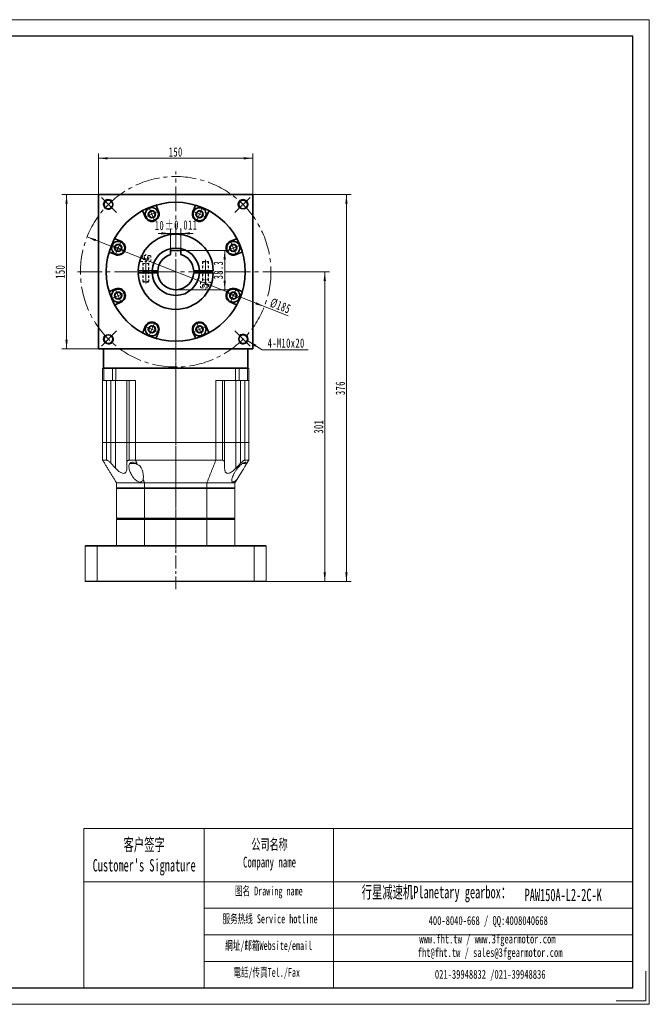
# Model space of a CAD drawing. Header units: millimetres. Extents: x 1532 to 2885, y -158 to 806.
# Tile 4 of 4: x 2273 to 2885, y -158 to 798. Entities that reach past the tile are written whole.
import ezdxf

# ---------------------------------------------------------------- set-up
doc = ezdxf.new("R2010")
doc.units = ezdxf.units.MM
doc.header["$LTSCALE"] = 2
for name, pattern in [('CENTER', [10.16, 6.35, -1.27, 1.27, -1.27]), ('点画线', [18, 12, -2, 2, -2]), ('虚线', [2, 1, -1])]:
    doc.linetypes.add(name, pattern=pattern)
doc.layers.get('0').update_dxf_attribs({"lineweight": 18})
for name, color, linetype, lineweight in [('3中心线层', 1, 'CENTER', 18), ('7标注层', 4, 'Continuous', 18), ('EB0', 7, 'Continuous', 35), ('SLD-0', 7, 'Continuous', 18), ('中心线层', 1, '点画线', 18), ('图框_外框线', 7, 'Continuous', 18), ('尺寸线层', 3, 'Continuous', 18), ('粗实线层', 7, 'Continuous', 35), ('虚线层', 6, '虚线', 18)]:
    doc.layers.add(name, color=color, linetype=linetype, lineweight=lineweight)
doc.styles.add('SLDTEXTSTYLE4', font='txt', dxfattribs={"width": 0.611111})
doc.styles.get("Standard").update_dxf_attribs({"font": 'txt', "width": 0.707})
doc.styles.add('标准', font='txt', dxfattribs={"width": 0.667})
doc.dimstyles.new('a4-1-3', dxfattribs={"dimtxt": 9, "dimasz": 9, "dimexe": 4.5, "dimexo": 0, "dimgap": 1.5, "dimtad": 1, "dimdec": 3, "dimdsep": 46, "dimtxsty": '标准', "dimblk": '_CAXARROW', "dimcen": 0, "dimdle": 18, "dimazin": 2, "dimtfac": 0.707107, "dimtdec": 3, "dimtix": 1, "dimtmove": 2, "dimatfit": 3, "dimfxl": 0, "dimfrac": 2, "dimtolj": 1, "dimarcsym": 0})

# ---------------------------------------------------------------- blocks, each defined once
blk = doc.blocks.new('*X29')
at = {"layer": '中心线层', "linetype": '点画线', "lineweight": 18}
for p, q in [((-7.37, 0), (7.37, 0)), ((0, -7.37), (0, 7.37))]:
    blk.add_line(p, q, dxfattribs=at)
at = {"layer": '粗实线层'}
for p, q in [((-3.46, 0), (-1.73, 3)), ((-3.46, 0), (-1.73, -3)), ((-1.73, 3), (1.73, 3)), ((3.46, 0), (1.73, 3)), ((3.46, 0), (1.73, 3)), ((3.46, 0), (1.73, -3)), ((-1.73, -3), (1.73, -3))]:
    blk.add_line(p, q, dxfattribs=at)
blk.add_circle((0, 0), 3.46, dxfattribs=at)
for start, end in [(0, 180), (180, 360)]:
    blk.add_arc((0, 0), 6.37, start, end, dxfattribs=at)
blk = doc.blocks.new('34hghgjk_1')
at = {"layer": '中心线层'}
blk.add_line((0, -21.5), (0, 7.2), dxfattribs=at)
at = {"layer": '虚线层'}
for p, q in [((-4.89, 4.72), (-4.89, 0)), ((-4.89, 0), (4.89, 0)), ((3.91, 5.7), (-3.91, 5.7)), ((-3, -19.55), (-3, 0)), ((-2.89, 2.7), (-2.89, 5.7)), ((-2.89, 2.7), (0, 1.03)), ((-1.44, 2.7), (-1.44, 5.7)), ((2.89, 2.7), (0, 1.03)), ((1.44, 2.7), (1.44, 5.7)), ((2.89, 2.7), (2.89, 5.7)), ((3, -19.55), (3, 0)), ((4.89, 0), (4.89, 4.72)), ((-2.55, -2), (-3, -1.22)), ((-3, -2), (3, -2)), ((-2.55, -20), (-2.55, -2)), ((2.55, -2), (3, -1.22)), ((2.55, -20), (2.55, -2)), ((3, -19.55), (-3, -19.55)), ((-2.55, -20), (-3, -19.55)), ((2.55, -20), (-2.55, -20)), ((2.55, -20), (3, -19.55))]:
    blk.add_line(p, q, dxfattribs=at)
for centre, radius, start, end in [((-3.91, 4.72), 0.978, 90, 180), ((-2.17, 4.14), 1.61, 243.43495, 296.56505), ((0, 8.18), 5.67, 255.25287, 284.74713), ((2.17, 4.14), 1.61, 243.43495, 296.56505), ((3.91, 4.72), 0.978, 0, 90)]:
    blk.add_arc(centre, radius, start, end, dxfattribs=at)
blk = doc.blocks.new('*X32')
at = {"layer": '尺寸线层', "color": 0, "char_height": 9, "attachment_point": 1, "line_spacing_factor": 1.15057, "style": '标准'}
for s, insert, width in [('\\T1.1;10', (2404.48, 603.06), 161.8924), ('\\T1.1;%%P0.011', (2414.24, 603.51), 128.064)]:
    blk.add_mtext(s, dxfattribs=dict(at, insert=insert, width=width))
blk = doc.blocks.new('*X31')
at = {"layer": '尺寸线层', "linetype": 'Continuous'}
for points in [[(2419.72, 590.83), (2410.72, 589.7), (2410.72, 591.95)], [(2429.72, 590.83), (2438.72, 589.7), (2438.72, 591.95)]]:
    blk.add_hatch(color=0, dxfattribs=at).paths.add_polyline_path(points, flags=0)
at = {"layer": '尺寸线层', "color": 0, "linetype": 'Continuous'}
for p, q in [((2419.72, 574.37), (2419.72, 595.33)), ((2429.72, 574.37), (2429.72, 595.33)), ((2441.72, 590.83), (2407.72, 590.83))]:
    blk.add_line(p, q, dxfattribs=at)
at = {"layer": '尺寸线层', "color": 0}
blk.add_blockref('*X32', (0, 0), dxfattribs=at)
blk = doc.blocks.new('_CAXARROW')
blk.add_hatch(color=0).paths.add_polyline_path([(0, 0), (-1, 0.125), (-1, -0.125)], flags=0)
blk = doc.blocks.new('*X33')
at = {"layer": '尺寸线层', "linetype": 'Continuous'}
for points in [[(2472.28, 574.37), (2473.41, 565.37), (2471.16, 565.37)], [(2472.28, 536.07), (2473.41, 545.07), (2471.16, 545.07)]]:
    blk.add_hatch(color=0, dxfattribs=at).paths.add_polyline_path(points, flags=0)
at = {"layer": '尺寸线层', "color": 0, "linetype": 'Continuous'}
for p, q in [((2429.72, 574.37), (2476.78, 574.37)), ((2472.28, 574.37), (2472.28, 536.07)), ((2424.72, 536.07), (2476.78, 536.07))]:
    blk.add_line(p, q, dxfattribs=at)
at = {"layer": '尺寸线层', "color": 0, "insert": (2466.19, 555.22), "char_height": 9, "width": 33.3889, "attachment_point": 5, "rotation": 90, "line_spacing_factor": 1.15057, "style": '标准'}
blk.add_mtext('\\T1.1;38.3', dxfattribs=at)
blk = doc.blocks.new('*X34')
at = {"layer": '尺寸线层', "linetype": 'Continuous'}
for points in [[(2338.64, 587.44), (2346.61, 583.1), (2347.43, 585.19)], [(2510.8, 519.71), (2502.01, 521.96), (2502.84, 524.05)]]:
    blk.add_hatch(color=0, dxfattribs=at).paths.add_polyline_path(points, flags=0)
at = {"layer": '尺寸线层', "color": 0, "linetype": 'Continuous'}
blk.add_line((2533.91, 510.61), (2338.64, 587.44), dxfattribs=at)
at = {"layer": '尺寸线层', "color": 0, "insert": (2526.49, 520.36), "char_height": 9, "width": 41.9084, "attachment_point": 5, "rotation": 338.52399, "line_spacing_factor": 1.15057, "style": '标准'}
blk.add_mtext('\\T1.1;%%C185', dxfattribs=at)
blk = doc.blocks.new('*X35')
at = {"layer": '尺寸线层', "linetype": 'Continuous'}
blk.add_hatch(color=0, dxfattribs=at).paths.add_polyline_path([(-14.71, 8.58), (-6.48, 4.77), (-7.68, 2.86)], flags=0)
at = {"layer": '尺寸线层', "color": 0, "linetype": 'Continuous'}
blk.add_line((-14.71, 8.58), (-0.97, 0), dxfattribs=at)
at = {"layer": '尺寸线层', "color": 0}
for p, q in [((-0.97, 0), (0, 0)), ((0, 0), (0, 0)), ((0, 0), (43.87, 0))]:
    blk.add_line(p, q, dxfattribs=at)
at = {"layer": '尺寸线层', "color": 0, "insert": (4.5, 1.8), "char_height": 9, "width": 78.7372, "attachment_point": 7, "line_spacing_factor": 1.15057, "style": '标准'}
blk.add_mtext('\\T1.1;4-M10x20', dxfattribs=at)
blk = doc.blocks.new('*X36')
at = {"layer": '尺寸线层', "linetype": 'Continuous'}
for points in [[(2349.72, 663.79), (2358.72, 664.91), (2358.72, 662.66)], [(2499.72, 663.79), (2490.72, 664.91), (2490.72, 662.66)]]:
    blk.add_hatch(color=0, dxfattribs=at).paths.add_polyline_path(points, flags=0)
at = {"layer": '尺寸线层', "color": 0, "linetype": 'Continuous'}
for p, q in [((2349.72, 628.57), (2349.72, 668.29)), ((2349.72, 663.79), (2499.72, 663.79)), ((2499.72, 628.57), (2499.72, 668.29))]:
    blk.add_line(p, q, dxfattribs=at)
at = {"layer": '尺寸线层', "color": 0, "insert": (2424.72, 669.88), "char_height": 9, "width": 26.8287, "attachment_point": 5, "line_spacing_factor": 1.15057, "style": '标准'}
blk.add_mtext('\\T1.1;150', dxfattribs=at)
blk = doc.blocks.new('*X37')
at = {"layer": '尺寸线层', "linetype": 'Continuous'}
for points in [[(2318.69, 628.57), (2317.57, 619.57), (2319.82, 619.57)], [(2318.69, 478.57), (2317.57, 487.57), (2319.82, 487.57)]]:
    blk.add_hatch(color=0, dxfattribs=at).paths.add_polyline_path(points, flags=0)
at = {"layer": '尺寸线层', "color": 0, "linetype": 'Continuous'}
for p, q in [((2349.72, 628.57), (2314.19, 628.57)), ((2318.69, 478.57), (2318.69, 628.57)), ((2349.72, 478.57), (2314.19, 478.57))]:
    blk.add_line(p, q, dxfattribs=at)
at = {"layer": '尺寸线层', "color": 0, "insert": (2312.6, 553.57), "char_height": 9, "width": 26.8287, "attachment_point": 5, "rotation": 90, "line_spacing_factor": 1.15057, "style": '标准'}
blk.add_mtext('\\T1.1;150', dxfattribs=at)
blk = doc.blocks.new('*X49')
at = {"layer": '尺寸线层', "linetype": 'Continuous'}
for points in [[(2590.54, 628.57), (2589.41, 619.57), (2591.66, 619.57)], [(2590.54, 252.57), (2589.41, 261.57), (2591.66, 261.57)]]:
    blk.add_hatch(color=0, dxfattribs=at).paths.add_polyline_path(points, flags=0)
at = {"layer": '尺寸线层', "color": 0, "linetype": 'Continuous'}
for p, q in [((2499.72, 628.57), (2595.04, 628.57)), ((2590.54, 252.57), (2590.54, 628.57)), ((2512.22, 252.57), (2595.04, 252.57))]:
    blk.add_line(p, q, dxfattribs=at)
at = {"layer": '尺寸线层', "color": 0, "insert": (2584.61, 440.57), "char_height": 9, "width": 25.386, "attachment_point": 5, "rotation": 90, "style": '标准'}
blk.add_mtext('\\T1.1;376', dxfattribs=at)
blk = doc.blocks.new('*X50')
at = {"layer": '尺寸线层', "linetype": 'Continuous'}
for points in [[(2569.49, 553.57), (2570.61, 544.57), (2568.36, 544.57)], [(2569.49, 252.57), (2570.61, 261.57), (2568.36, 261.57)]]:
    blk.add_hatch(color=0, dxfattribs=at).paths.add_polyline_path(points, flags=0)
at = {"layer": '尺寸线层', "color": 0, "linetype": 'Continuous'}
for p, q in [((2520.22, 553.57), (2573.99, 553.57)), ((2569.49, 553.57), (2569.49, 252.57)), ((2512.22, 252.57), (2573.99, 252.57))]:
    blk.add_line(p, q, dxfattribs=at)
at = {"layer": '尺寸线层', "color": 0, "insert": (2563.56, 403.07), "char_height": 9, "width": 24.5856, "attachment_point": 5, "rotation": 90, "style": '标准'}
blk.add_mtext('\\T1.1;301', dxfattribs=at)

msp = doc.modelspace()

# ---------------------------------------------------------------- linework, layer by layer
at = {"color": 7, "linetype": 'Continuous', "lineweight": 15}
for p, q in [((2354.2209, 460.0729), (2353.7209, 459.5729)), ((2354.9709, 459.5729), (2353.7209, 459.5729)), ((2353.7209, 448.0729), (2353.7209, 459.5729)), ((2354.2209, 460.0729), (2355.3459, 460.0729)), ((2355.3459, 460.0729), (2354.9709, 459.5729)), ((2354.9709, 459.5729), (2354.9709, 448.0729)), ((2363.2071, 459.5729), (2354.9709, 459.5729)), ((2355.3459, 460.0729), (2363.5379, 460.0729)), ((2355.3459, 460.0729), (2363.5379, 460.0729)), ((2363.5379, 460.0729), (2363.2071, 459.5729)), ((2363.2071, 448.0729), (2363.2071, 459.5729)), ((2366.5143, 459.5729), (2363.2071, 459.5729)), ((2363.5379, 460.0729), (2366.5143, 460.0729)), ((2363.5379, 460.0729), (2366.5143, 460.0729)), ((2366.5143, 460.0729), (2482.9274, 460.0729)), ((2366.5143, 460.0729), (2366.5143, 459.5729)), ((2366.5143, 460.0729), (2482.9274, 460.0729)), ((2366.5143, 459.5729), (2366.5143, 448.0729)), ((2482.9274, 459.5729), (2366.5143, 459.5729)), ((2482.9274, 460.0729), (2485.9039, 460.0729)), ((2482.9274, 460.0729), (2482.9274, 459.5729)), ((2482.9274, 460.0729), (2485.9039, 460.0729)), ((2482.9274, 448.0729), (2482.9274, 459.5729)), ((2486.2346, 459.5729), (2482.9274, 459.5729)), ((2485.9039, 460.0729), (2494.0959, 460.0729)), ((2486.2346, 459.5729), (2485.9039, 460.0729)), ((2485.9039, 460.0729), (2494.0959, 460.0729)), ((2486.2346, 459.5729), (2486.2346, 448.0729)), ((2494.4709, 459.5729), (2486.2346, 459.5729)), ((2494.4709, 459.5729), (2494.0959, 460.0729)), ((2494.0959, 460.0729), (2495.2209, 460.0729)), ((2494.4709, 448.0729), (2494.4709, 459.5729)), ((2495.7209, 459.5729), (2494.4709, 459.5729)), ((2495.7209, 459.5729), (2495.2209, 460.0729)), ((2495.7209, 459.5729), (2495.7209, 448.0729)), ((2354.9709, 448.0729), (2353.7209, 448.0729)), ((2353.7209, 387.5729), (2353.7209, 448.0729)), ((2363.2071, 448.0729), (2354.9709, 448.0729)), ((2357.5698, 387.5729), (2357.5698, 448.0729)), ((2361.7149, 448.0729), (2361.7149, 387.5729)), ((2366.5143, 448.0729), (2363.2071, 448.0729)), ((2366.3846, 448.0729), (2366.3846, 387.5729)), ((2385.7337, 448.0729), (2366.5143, 448.0729)), ((2377.2209, 387.5729), (2377.2209, 448.0729)), ((2379.4248, 448.0729), (2379.4248, 387.5729)), ((2385.7337, 448.0729), (2385.7337, 387.5729)), ((2482.9274, 448.0729), (2463.708, 448.0729)), ((2463.708, 387.5729), (2463.708, 448.0729)), ((2470.0169, 387.5729), (2470.0169, 448.0729)), ((2472.2209, 448.0729), (2472.2209, 387.5729)), ((2486.2346, 448.0729), (2482.9274, 448.0729)), ((2483.0572, 448.0729), (2483.0572, 387.5729)), ((2494.4709, 448.0729), (2486.2346, 448.0729)), ((2487.7268, 387.5729), (2487.7268, 448.0729)), ((2491.8719, 448.0729), (2491.8719, 387.5729)), ((2495.7209, 448.0729), (2494.4709, 448.0729)), ((2495.7209, 448.0729), (2495.7209, 387.5729)), ((2353.7209, 370.5729), (2353.7209, 387.5729)), ((2357.5698, 387.5729), (2353.7209, 387.5729)), ((2357.5698, 387.5729), (2353.7209, 387.5729)), ((2357.5698, 370.5729), (2357.5698, 387.5729)), ((2357.5698, 387.5729), (2361.7149, 387.5729)), ((2361.7149, 387.5729), (2357.5698, 387.5729)), ((2361.7149, 387.5729), (2361.7149, 367.6923)), ((2361.7149, 387.5729), (2366.3846, 387.5729)), ((2361.7149, 387.5729), (2366.3846, 387.5729)), ((2366.3846, 387.5729), (2366.3846, 362.6375)), ((2366.3846, 387.5729), (2377.2209, 387.5729)), ((2366.3846, 387.5729), (2377.2209, 387.5729)), ((2377.2209, 367.6923), (2377.2209, 387.5729)), ((2377.2209, 387.5729), (2379.4248, 387.5729)), ((2379.4248, 387.5729), (2377.2209, 387.5729)), ((2379.4248, 387.5729), (2379.4248, 370.5729)), ((2385.7337, 387.5729), (2379.4248, 387.5729)), ((2385.7337, 387.5729), (2379.4248, 387.5729)), ((2385.7337, 387.5729), (2385.7337, 370.5729)), ((2385.7337, 387.5729), (2463.708, 387.5729)), ((2463.708, 387.5729), (2385.7337, 387.5729)), ((2463.708, 370.5729), (2463.708, 387.5729)), ((2470.0169, 387.5729), (2463.708, 387.5729)), ((2470.0169, 387.5729), (2463.708, 387.5729)), ((2470.0169, 370.5729), (2470.0169, 387.5729)), ((2470.0169, 387.5729), (2472.2209, 387.5729)), ((2472.2209, 387.5729), (2470.0169, 387.5729)), ((2472.2209, 387.5729), (2472.2209, 367.6923)), ((2472.2209, 387.5729), (2483.0572, 387.5729)), ((2472.2209, 387.5729), (2483.0572, 387.5729)), ((2483.0572, 387.5729), (2483.0572, 362.6375)), ((2483.0572, 387.5729), (2487.7268, 387.5729)), ((2483.0572, 387.5729), (2487.7268, 387.5729)), ((2487.7268, 367.6923), (2487.7268, 387.5729)), ((2487.7268, 387.5729), (2491.8719, 387.5729)), ((2491.8719, 387.5729), (2487.7268, 387.5729)), ((2491.8719, 387.5729), (2491.8719, 370.5729)), ((2495.7209, 387.5729), (2491.8719, 387.5729)), ((2495.7209, 387.5729), (2491.8719, 387.5729)), ((2495.7209, 387.5729), (2495.7209, 370.5729)), ((2353.7209, 370.5729), (2357.5698, 370.5729)), ((2379.4248, 370.5729), (2385.7337, 370.5729)), ((2385.7129, 367.4729), (2380.8017, 367.4729)), ((2463.708, 370.5729), (2385.7337, 370.5729)), ((2463.708, 370.5729), (2470.0169, 370.5729)), ((2491.7044, 367.4729), (2489.817, 367.4729)), ((2491.8719, 370.5729), (2495.7209, 370.5729)), ((2394.41, 348.5729), (2367.2209, 348.5729)), ((2367.2209, 348.5729), (2367.2209, 343.5729)), ((2455.0318, 348.5729), (2394.41, 348.5729)), ((2394.41, 348.5729), (2394.41, 343.5729)), ((2482.2209, 348.5729), (2455.0318, 348.5729)), ((2455.0318, 348.5729), (2455.0318, 343.5729)), ((2482.2209, 348.5729), (2482.2209, 343.5729)), ((2394.41, 343.5729), (2367.2209, 343.5729)), ((2394.41, 343.0729), (2367.2209, 343.0729)), ((2367.2209, 343.0729), (2367.2209, 314.0729)), ((2455.0318, 343.5729), (2394.41, 343.5729)), ((2394.41, 314.0729), (2394.41, 343.0729)), ((2455.0318, 343.0729), (2394.41, 343.0729)), ((2482.2209, 343.5729), (2455.0318, 343.5729)), ((2455.0318, 343.0729), (2455.0318, 314.0729)), ((2482.2209, 343.0729), (2455.0318, 343.0729)), ((2482.2209, 314.0729), (2482.2209, 343.0729)), ((2367.2209, 314.0729), (2394.41, 314.0729)), ((2394.41, 313.0729), (2367.2209, 313.0729)), ((2367.2209, 313.0729), (2367.2209, 287.5729)), ((2367.7209, 313.5729), (2394.5339, 313.5729)), ((2394.5339, 313.5729), (2367.7209, 313.5729)), ((2394.41, 314.0729), (2455.0318, 314.0729)), ((2394.41, 287.5729), (2394.41, 313.0729)), ((2455.0318, 313.0729), (2394.41, 313.0729)), ((2394.5339, 313.5729), (2454.9078, 313.5729)), ((2454.9078, 313.5729), (2394.5339, 313.5729)), ((2454.9078, 313.5729), (2481.7209, 313.5729)), ((2481.7209, 313.5729), (2454.9078, 313.5729)), ((2455.0318, 314.0729), (2482.2209, 314.0729)), ((2455.0318, 313.0729), (2455.0318, 287.5729)), ((2482.2209, 313.0729), (2455.0318, 313.0729)), ((2482.2209, 287.5729), (2482.2209, 313.0729)), ((2336.7209, 287.0729), (2336.7209, 253.0729)), ((2348.3779, 287.0729), (2336.7209, 287.0729)), ((2337.2209, 287.5729), (2348.5648, 287.5729)), ((2348.3779, 253.0729), (2348.3779, 287.0729)), ((2501.0638, 287.0729), (2348.3779, 287.0729)), ((2348.5648, 287.5729), (2500.877, 287.5729)), ((2500.877, 287.5729), (2512.2209, 287.5729)), ((2501.0638, 287.0729), (2501.0638, 253.0729)), ((2512.7209, 287.0729), (2501.0638, 287.0729)), ((2512.7209, 253.0729), (2512.7209, 287.0729)), ((2336.7209, 253.0729), (2348.3779, 253.0729)), ((2348.5648, 252.5729), (2337.2209, 252.5729)), ((2348.3779, 253.0729), (2501.0638, 253.0729)), ((2500.877, 252.5729), (2348.5648, 252.5729)), ((2512.2209, 252.5729), (2500.877, 252.5729)), ((2501.0638, 253.0729), (2512.7209, 253.0729))]:
    msp.add_line(p, q, dxfattribs=at)
msp.add_line((2452.2231, 12.6633), (2452.2231, -141.9408))
msp.add_lwpolyline([(2493.117, 366.3296), (2492.8683, 365.9243), (2492.4639, 365.2653), (2491.9133, 364.3679), (2491.2293, 363.2533), (2490.4279, 361.9473), (2489.5279, 360.4806), (2488.5502, 358.8873), (2487.5177, 357.2047), (2486.4545, 355.4722), (2485.3855, 353.7301), (2484.3356, 352.0192)], dxfattribs=at)
for centre, start, end in [((2380.8017, 368.4729), 247.4014481, 270), ((2491.7044, 368.4729), 270, 0)]:
    msp.add_arc(centre, 1, start, end, dxfattribs=at)
msp.add_ellipse((2386.3017, 355.0645), major_axis=(0, 11.4074), ratio=0.61363636, start_param=4.44214893, end_param=6.12506471, dxfattribs=at)
for points in [[(2367.2209, 348.5729), (2353.7209, 370.5729)], [(2385.7337, 370.5729), (2387.404, 366.3296)], [(2455.0318, 348.5729), (2463.708, 370.5729)], [(2487.7268, 367.6923), (2483.0572, 362.6375)], [(2495.7209, 370.5729), (2493.117, 366.3296)], [(2393.0477, 352.0192), (2394.41, 348.5729)], [(2484.3356, 352.0192), (2482.2209, 348.5729)], [(2367.7209, 343.5729), (2367.2209, 343.0729)], [(2394.5339, 343.5729), (2394.41, 343.0729)], [(2455.0318, 343.0729), (2454.9078, 343.5729)], [(2482.2209, 343.0729), (2481.7209, 343.5729)], [(2367.7209, 313.5729), (2367.2209, 314.0729)], [(2367.2209, 313.0729), (2367.7209, 313.5729)], [(2394.5339, 313.5729), (2394.41, 314.0729)], [(2394.41, 313.0729), (2394.5339, 313.5729)], [(2454.9078, 313.5729), (2455.0318, 314.0729)], [(2455.0318, 313.0729), (2454.9078, 313.5729)], [(2482.2209, 314.0729), (2481.7209, 313.5729)], [(2482.2209, 313.0729), (2481.7209, 313.5729)], [(2336.7209, 287.0729), (2337.2209, 287.5729)], [(2348.3779, 287.0729), (2348.5648, 287.5729)], [(2501.0638, 287.0729), (2500.877, 287.5729)], [(2512.2209, 287.5729), (2512.7209, 287.0729)], [(2336.7209, 253.0729), (2337.2209, 252.5729)], [(2348.5648, 252.5729), (2348.3779, 253.0729)], [(2500.877, 252.5729), (2501.0638, 253.0729)], [(2512.2209, 252.5729), (2512.7209, 253.0729)]]:
    msp.add_open_spline(points, degree=1, dxfattribs=at)
for points, knots in [([(2361.7149, 367.6923), (2361.4239, 368.0007), (2360.8425, 368.6168), (2359.8722, 369.4703), (2358.8992, 370.1526), (2358.089, 370.524), (2357.7126, 370.5595), (2357.5698, 370.5729)], [0, 0, 0, 0, 1.12288088, 2.24308532, 3.47306139, 4.51168182, 5.14651158, 5.14651158, 5.14651158, 5.14651158]), ([(2366.3846, 362.6375), (2365.0305, 364.0914), (2363.4671, 365.7701), (2361.9218, 367.4653), (2361.7149, 367.6923)], [0, 0, 0, 0, 5.96033141, 6.88161623, 6.88161623, 6.88161623, 6.88161623]), ([(2379.4248, 370.5729), (2379.1009, 370.5335), (2378.4553, 370.4551), (2377.7113, 369.815), (2377.2843, 368.874), (2377.2405, 368.0577), (2377.2209, 367.6923)], [0, 0, 0, 0, 0.86215546, 1.71853077, 3.0266067, 4.08652813, 4.08652813, 4.08652813, 4.08652813]), ([(2377.2209, 367.6923), (2377.2209, 367.4653), (2377.2209, 365.7701), (2377.2209, 364.0914), (2377.2209, 362.6375)], [0, 0, 0, 0, 0.6767102, 5.054757, 5.054757, 5.054757, 5.054757]), ([(2393.0477, 352.0192), (2392.904, 351.5911), (2392.6089, 350.7116), (2391.7795, 349.7518), (2390.6585, 349.2452), (2389.4438, 349.2404), (2388.0187, 349.6963), (2386.6367, 350.5521), (2385.3473, 351.662), (2384.0298, 353.0586), (2382.6788, 354.8393), (2381.1298, 357.4421), (2379.973, 360.1758), (2379.3241, 362.9174), (2379.2428, 365.0658), (2379.6811, 366.8135), (2380.5716, 367.953), (2381.7839, 368.5093), (2383.1407, 368.5455), (2384.7215, 368.1046), (2386.1723, 367.3173), (2387.0512, 366.6125), (2387.404, 366.3296)], [0, 0, 0, 0, 1.58943075, 3.26534015, 4.49198663, 5.72533161, 6.83614338, 8.49417023, 9.8316467, 11.17203856, 13.44234872, 15.71638055, 19.47072515, 22.0047095, 24.53183276, 26.72774694, 28.59580746, 29.97837532, 31.36766045, 32.62756506, 34.35557501, 35.51429673, 35.51429673, 35.51429673, 35.51429673]), ([(2472.2209, 367.6923), (2472.207, 368.0007), (2472.1793, 368.6168), (2471.9084, 369.4703), (2471.4056, 370.1526), (2470.7189, 370.524), (2470.21, 370.5595), (2470.0169, 370.5729)], [0, 0, 0, 0, 0.89264101, 1.78315683, 2.76093381, 3.58658981, 4.09125264, 4.09125264, 4.09125264, 4.09125264]), ([(2472.2209, 362.6375), (2472.2209, 364.0914), (2472.2209, 365.7701), (2472.2209, 367.4653), (2472.2209, 367.6923)], [0, 0, 0, 0, 4.3780468, 5.054757, 5.054757, 5.054757, 5.054757]), ([(2484.3356, 352.0192), (2483.9351, 351.6197), (2483.0239, 350.7109), (2481.7269, 349.7242), (2480.6041, 349.234), (2479.869, 349.2532), (2479.346, 349.724), (2479.1618, 350.6018), (2479.2486, 351.7399), (2479.5627, 353.1689), (2480.1948, 354.985), (2481.2329, 357.2033), (2482.5383, 359.4864), (2483.9831, 361.61), (2485.4677, 363.4965), (2487.0885, 365.294), (2488.8252, 366.8937), (2490.4704, 368.0149), (2491.7004, 368.5257), (2492.559, 368.5322), (2493.112, 368.064), (2493.2572, 367.2736), (2493.1552, 366.5865), (2493.117, 366.3296)], [0, 0, 0, 0, 1.3673905, 3.11073867, 4.21441886, 5.32332881, 6.34707118, 7.89780025, 9.15444542, 10.41382089, 12.54095273, 14.67147797, 16.92270346, 19.17311317, 20.89303544, 22.61060664, 24.85963318, 26.46388708, 27.73276958, 29.00738941, 30.16811178, 31.78970551, 32.757768, 32.757768, 32.757768, 32.757768]), ([(2491.8719, 370.5729), (2491.6166, 370.5335), (2491.1078, 370.4551), (2490.0091, 369.815), (2488.8492, 368.874), (2488.0739, 368.0577), (2487.7268, 367.6923)], [0, 0, 0, 0, 1.08520657, 2.16314546, 3.80963792, 5.14377803, 5.14377803, 5.14377803, 5.14377803]), ([(2377.2209, 362.6375), (2377.1993, 362.0856), (2377.1563, 360.9829), (2376.7268, 359.4701), (2375.9235, 358.2824), (2374.6391, 357.666), (2373.0884, 357.7635), (2371.554, 358.3903), (2370.192, 359.2303), (2368.4464, 360.5528), (2367.2302, 361.7824), (2366.3846, 362.6375)], [0, 0, 0, 0, 1.81418556, 3.62409993, 5.63118408, 7.31212006, 9.00054564, 10.54789571, 11.78283437, 13.02024208, 15.84497007, 15.84497007, 15.84497007, 15.84497007]), ([(2483.0572, 362.6375), (2482.5206, 362.0856), (2481.4487, 360.9829), (2479.6351, 359.4701), (2477.76, 358.2824), (2475.9248, 357.666), (2474.461, 357.7635), (2473.4877, 358.3903), (2472.8847, 359.2303), (2472.3418, 360.5528), (2472.2705, 361.7824), (2472.2209, 362.6375)], [0, 0, 0, 0, 1.81410618, 3.62394565, 5.6309396, 7.31180628, 9.00015991, 10.5474417, 11.78233114, 13.01968542, 15.84429304, 15.84429304, 15.84429304, 15.84429304])]:
    msp.add_open_spline(points, degree=3, knots=knots, dxfattribs=at)
at = {"layer": '3中心线层'}
for p, q in [((2424.7209, 565.761), (2424.7209, 282.7536)), ((2424.7209, 562.4356), (2424.7209, 245.3471))]:
    msp.add_line(p, q, dxfattribs=at)
at = {"layer": '7标注层', "color": 0}
msp.add_line((2335.5985, 12.6633), (2335.5985, -141.9144), dxfattribs=at)
at = {"layer": 'EB0', "linetype": 'Continuous', "lineweight": 35}
for p, q in [((2354.7209, 460.0729), (2494.7209, 460.0729)), ((2355.3459, 460.0729), (2363.5379, 460.0729)), ((2363.5379, 460.0729), (2366.5143, 460.0729)), ((2366.5143, 460.0729), (2482.9274, 460.0729)), ((2482.9274, 460.0729), (2485.9039, 460.0729)), ((2485.9039, 460.0729), (2494.0959, 460.0729))]:
    msp.add_line(p, q, dxfattribs=at)
at = {"layer": '中心线层'}
for p, q in [((2424.7209, 288.311), (2424.7209, 651.0809)), ((2367.3154, 610.9784), (2352.4895, 625.8043)), ((2482.1264, 610.9784), (2496.9522, 625.8043)), ((2329.2209, 553.5729), (2520.2209, 553.5729)), ((2367.3154, 496.1674), (2352.4895, 481.3415)), ((2482.1264, 496.1674), (2496.9522, 481.3415))]:
    msp.add_line(p, q, dxfattribs=at)
msp.add_circle((2424.7209, 553.5729), 92.5, dxfattribs=at)
at = {"layer": '图框_外框线'}
for p, q in [((2335.5985, 12.6633), (2452.2231, 12.6633)), ((2452.2231, 12.6633), (2452.2231, -141.9144)), ((2452.2231, 12.6633), (2868.6068, 12.6633)), ((2577.8784, 12.6633), (2577.8784, -141.9144)), ((2335.5985, -38.9194), (2452.2231, -38.9194)), ((2452.2231, -38.9194), (2868.6068, -38.9194)), ((2452.2231, -64.7108), (2868.6068, -64.7108)), ((2452.2231, -90.5021), (2868.6068, -90.5021)), ((2452.2231, -116.2935), (2868.6068, -116.2935))]:
    msp.add_line(p, q, dxfattribs=at)
at = {"layer": '图框_外框线', "color": 3}
msp.add_lwpolyline([(2881.4882, -125.8126), (2881.4882, -154.7958), (2852.505, -154.7958)], dxfattribs=at)
at = {"layer": '粗实线层'}
for p, q in [((2349.7209, 628.5729), (2499.7209, 628.5729)), ((2349.7209, 478.5729), (2349.7209, 628.5729)), ((2499.7209, 478.5729), (2499.7209, 628.5729)), ((2408.0357, 612.1464), (2405.9244, 617.2435)), ((2395.1014, 606.7888), (2392.9901, 611.8859)), ((2429.7209, 574.3729), (2419.7209, 574.3729)), ((2419.7209, 574.3729), (2419.7209, 570.3434)), ((2429.7209, 574.3729), (2429.7209, 570.3434)), ((2388.2346, 554.5729), (2401.7426, 554.5729)), ((2388.2346, 552.5729), (2401.7426, 552.5729)), ((2401.7426, 554.5729), (2407.2495, 554.5729)), ((2401.7426, 552.5729), (2407.2495, 552.5729)), ((2447.6991, 554.5729), (2442.1923, 554.5729)), ((2447.6991, 552.5729), (2442.1923, 552.5729)), ((2461.2072, 554.5729), (2447.6991, 554.5729)), ((2461.2072, 552.5729), (2447.6991, 552.5729)), ((2349.7209, 478.5729), (2499.7209, 478.5729)), ((2354.7209, 460.0729), (2354.7209, 478.5729)), ((2494.7209, 460.0729), (2494.7209, 478.5729))]:
    msp.add_line(p, q, dxfattribs=at)
for centre, radius in [((2359.3135, 618.9803), 4.25), ((2490.1282, 618.9803), 4.25), ((2424.7209, 553.5729), 67.5), ((2359.3135, 488.1655), 4.25), ((2490.1282, 488.1655), 4.25)]:
    msp.add_circle(centre, radius, dxfattribs=at)
at = {"layer": '粗实线层', "lineweight": 18}
for centre, start, end in [((2359.3135, 618.9803), 43.4512768, 315), ((2490.1282, 618.9803), 313.4512768, 225), ((2359.3135, 488.1655), 133.4512768, 45), ((2490.1282, 488.1655), 223.4512768, 135)]:
    msp.add_arc(centre, 5, start, end, dxfattribs=at)
at = {"layer": '粗实线层'}
for centre, radius, start, end in [((2392.0662, 611.5032), 1, 22.5000529, 119.4093372), ((2401.5685, 609.4676), 7, 202.5, 22.5), ((2406.8483, 617.6262), 1, 105.5906628, 202.4999471), ((2424.7209, 553.5729), 36.5, 1.5699438, 178.4300562), ((2424.7209, 553.5729), 23, 2.4919064, 177.5080936), ((2424.7209, 553.5729), 17.5, 106.6015496, 356.724171), ((2424.7209, 553.5729), 17.5, 3.275829, 73.3984504), ((2424.7209, 553.5729), 36.5, 181.5699438, 358.4300562), ((2424.7209, 553.5729), 23, 182.4919064, 357.5080936)]:
    msp.add_arc(centre, radius, start, end, dxfattribs=at)

# ---------------------------------------------------------------- block references
at = {"layer": '尺寸线层'}
msp.add_blockref('*X35', (2509.5255, 477.8343), dxfattribs=at)
at = {"layer": '粗实线层'}
for name, p, rotation in [('*X29', (2401.5685, 609.4676), 22.5), ('34hghgjk_1', (2453.7209, 543.5729), 180)]:
    msp.add_blockref(name, p, dxfattribs=dict(at, rotation=rotation))
msp.add_blockref('34hghgjk_1', (2395.7209, 563.5729), dxfattribs=at)

# ---------------------------------------------------------------- texts
at = {"layer": 'SLD-0', "color": 1, "attachment_point": 2, "style": 'SLDTEXTSTYLE4'}
for s, insert, char_height, width in [("{\\fSimSun|b1|i0|c134|p2;客户签字\\PCustomer's Signature}", (2394.1118, 3.1203), 12.035965, 149.728645), ('{\\fSimSun|b1|i0|c134|p2;公司名称\\PCompany name}', (2515.8477, 2.4814), 10.316541, 133.566999), ('{\\fSimSun|b1|i0|c134|p2;图名 Drawing name}', (2515.1425, -43.6737), 8.597118, 109.945826), ('{\\fSimSun|b1|i0|c134|p2;  \\H1.1667x;行星减速机Planetary gearbox\\fSimSun|b0|i0|c134|p2;：}', (2673.6358, -43.0105), 10.316541, 162.254849), ('{\\fSimSun|b1|i0|c134|p2;PAW150A-L2-2C-K}', (2801.0922, -45.7496), 12.035965, 87.591493), ('{\\fSimSun|b1|i0|c134|p2;服务热线 Service hotline}', (2516.3617, -70.7071), 8.597118, 122.490212), ('{\\fSimSun|b1|i0|c134|p2;網址/邮箱Website/email}', (2515.023, -96.6089), 8.597118, 127.500782), ('{\\fSimSun|b1|i0|c134|p2;電話/传真Tel./Fax}', (2513.0969, -122.7126), 8.597118, 129.034242)]:
    msp.add_mtext(s, dxfattribs=dict(at, insert=insert, char_height=char_height, width=width))
at = {"layer": 'SLD-0', "color": 1, "char_height": 8.597118, "attachment_point": 2}
for s, insert, width in [('{\\fSimSun|b1|i0|c134|p2;400-8040-668 / QQ:4008040668}', (2728.2839, -72.3498), 250.308603), ('{\\fSimSun|b1|i0|c134|p2;www.fht.tw / www.3fgearmotor.com }', (2727.4912, -90.2565), 250.590381), ('{\\fSimSun|b1|i0|c134|p2;fht@fht.tw / sales@3fgearmotor.com }', (2730.1112, -103.3476), 250.590381), ('{\\fSimSun|b1|i0|c134|p2;021-39948832 /021-39948836 }', (2730.2011, -124.5923), 191.344713)]:
    msp.add_mtext(s, dxfattribs=dict(at, insert=insert, width=width))

# ---------------------------------------------------------------- dimensions: what is measured, and where the dimension line sits
at = {"layer": '尺寸线层'}
dim = msp.add_linear_dim(base=(2499.7209, 663.7868), p1=(2349.7209, 628.5729), p2=(2499.7209, 628.5729), dimstyle='a4-1-3', override={"dimsah": 1, "dimtfill": 1, "dimtzin": 0}, dxfattribs=at)
dim.commit()
dim.dimension.update_dxf_attribs({"geometry": '*X36', "text_midpoint": (2424.7209, 669.8794), "dimtype": 160})
dim = msp.add_linear_dim(base=(2318.6949, 628.5729), p1=(2349.7209, 478.5729), p2=(2349.7209, 628.5729), angle=90, dimstyle='a4-1-3', override={"dimsah": 1, "dimtfill": 1, "dimtzin": 0}, dxfattribs=at)
dim.commit()
dim.dimension.update_dxf_attribs({"geometry": '*X37', "text_midpoint": (2312.6023, 553.5729), "dimtype": 160})
for base, p1, p2, picture, middle in [((2590.5378, 628.5729), (2512.2209, 252.5729), (2499.7209, 628.5729), '*X49', (2584.6128, 440.5729)), ((2569.4891, 252.5729), (2520.2209, 553.5729), (2512.2209, 252.5729), '*X50', (2563.5641, 403.0729))]:
    dim = msp.add_linear_dim(base=base, p1=p1, p2=p2, angle=90, dimstyle='a4-1-3', override={"dimsah": 1, "dimtfill": 1, "dimtzin": 0}, dxfattribs=at)
    dim.commit()
    dim.dimension.update_dxf_attribs({"geometry": picture, "text_midpoint": middle})

# ---------------------------------------------------------------- next in the draw order: wipeouts: each hides what was drawn before it
for points in [[(2453.7537, 607.0318), (2454.0657, 607.996), (2454.0657, 607.996), (2454.2306, 609.7791), (2453.8922, 611.5376), (2453.0774, 613.1323), (2451.8506, 614.4369), (2450.309, 615.3481), (2450.309, 615.3481), (2448.5746, 615.7938), (2446.7846, 615.7388), (2445.0809, 615.1874), (2443.5981, 614.1832), (2442.4538, 612.8058), (2442.4538, 612.8058), (2441.9927, 611.9034), (2441.9927, 611.9034), (2441.5627, 610.2984), (2441.5627, 608.6368), (2441.9927, 607.0318), (2442.8235, 605.5928), (2443.9984, 604.4179), (2445.4374, 603.5871), (2445.4374, 603.5871), (2447.3738, 603.1222), (2449.3591, 603.2785), (2451.1989, 604.0406), (2452.7132, 605.3339)], [(2371.2619, 582.6057), (2370.2978, 582.9178), (2370.2978, 582.9178), (2368.5146, 583.0826), (2366.7561, 582.7442), (2365.1615, 581.9294), (2363.8569, 580.7026), (2362.9457, 579.161), (2362.9457, 579.161), (2362.4999, 577.4266), (2362.5549, 575.6367), (2363.1064, 573.9329), (2364.1105, 572.4502), (2365.488, 571.3058), (2365.488, 571.3058), (2366.3904, 570.8448), (2366.3904, 570.8448), (2367.9954, 570.4147), (2369.657, 570.4147), (2371.2619, 570.8448), (2372.7009, 571.6756), (2373.8758, 572.8505), (2374.7066, 574.2895), (2374.7066, 574.2895), (2375.1715, 576.2259), (2375.0153, 578.2111), (2374.2532, 580.0509), (2372.9599, 581.5652)], [(2483.0514, 570.8448), (2483.9537, 571.3058), (2483.9537, 571.3058), (2485.3312, 572.4502), (2486.3354, 573.9329), (2486.8868, 575.6367), (2486.9418, 577.4266), (2486.4961, 579.161), (2486.4961, 579.161), (2485.5848, 580.7026), (2484.2803, 581.9294), (2482.6856, 582.7442), (2480.9271, 583.0826), (2479.1439, 582.9178), (2479.1439, 582.9178), (2478.1798, 582.6057), (2478.1798, 582.6057), (2476.7408, 581.7749), (2475.5659, 580.6), (2474.7351, 579.161), (2474.305, 577.556), (2474.305, 575.8944), (2474.7351, 574.2895), (2474.7351, 574.2895), (2475.7756, 572.5915), (2477.2899, 571.2982), (2479.1297, 570.5361), (2481.115, 570.3799)], [(2366.3904, 536.301), (2365.488, 535.8399), (2365.488, 535.8399), (2364.1105, 534.6956), (2363.1064, 533.2129), (2362.5549, 531.5091), (2362.4999, 529.7192), (2362.9457, 527.9848), (2362.9457, 527.9848), (2363.8569, 526.4432), (2365.1615, 525.2164), (2366.7561, 524.4016), (2368.5146, 524.0632), (2370.2978, 524.228), (2370.2978, 524.228), (2371.2619, 524.5401), (2371.2619, 524.5401), (2372.7009, 525.3709), (2373.8758, 526.5458), (2374.7066, 527.9848), (2375.1367, 529.5898), (2375.1367, 531.2513), (2374.7066, 532.8563), (2374.7066, 532.8563), (2373.6661, 534.5543), (2372.1519, 535.8476), (2370.312, 536.6097), (2368.3268, 536.7659)], [(2478.1798, 524.5401), (2479.1439, 524.228), (2479.1439, 524.228), (2480.9271, 524.0632), (2482.6856, 524.4016), (2484.2803, 525.2164), (2485.5848, 526.4432), (2486.4961, 527.9848), (2486.4961, 527.9848), (2486.9418, 529.7192), (2486.8868, 531.5091), (2486.3354, 533.2129), (2485.3312, 534.6956), (2483.9537, 535.8399), (2483.9537, 535.8399), (2483.0514, 536.301), (2483.0514, 536.301), (2481.4464, 536.7311), (2479.7848, 536.7311), (2478.1798, 536.301), (2476.7408, 535.4702), (2475.5659, 534.2953), (2474.7351, 532.8563), (2474.7351, 532.8563), (2474.2702, 530.9199), (2474.4264, 528.9347), (2475.1885, 527.0948), (2476.4818, 525.5806)], [(2395.688, 500.114), (2395.376, 499.1498), (2395.376, 499.1498), (2395.2111, 497.3667), (2395.5495, 495.6082), (2396.3644, 494.0135), (2397.5911, 492.7089), (2399.1327, 491.7977), (2399.1327, 491.7977), (2400.8671, 491.3519), (2402.6571, 491.407), (2404.3608, 491.9584), (2405.8436, 492.9626), (2406.9879, 494.34), (2406.9879, 494.34), (2407.449, 495.2424), (2407.449, 495.2424), (2407.8791, 496.8474), (2407.8791, 498.509), (2407.449, 500.114), (2406.6182, 501.553), (2405.4433, 502.7279), (2404.0043, 503.5587), (2404.0043, 503.5587), (2402.0679, 504.0236), (2400.0826, 503.8673), (2398.2428, 503.1052), (2396.7285, 501.8119)], [(2441.9927, 495.2424), (2442.4538, 494.34), (2442.4538, 494.34), (2443.5981, 492.9626), (2445.0809, 491.9584), (2446.7846, 491.407), (2448.5746, 491.3519), (2450.309, 491.7977), (2450.309, 491.7977), (2451.8506, 492.7089), (2453.0774, 494.0135), (2453.8922, 495.6082), (2454.2306, 497.3667), (2454.0657, 499.1498), (2454.0657, 499.1498), (2453.7537, 500.114), (2453.7537, 500.114), (2452.9229, 501.553), (2451.748, 502.7279), (2450.309, 503.5587), (2448.704, 503.9887), (2447.0424, 503.9887), (2445.4374, 503.5587), (2445.4374, 503.5587), (2443.7395, 502.5182), (2442.4462, 501.0039), (2441.6841, 499.1641), (2441.5278, 497.1788)]]:
    msp.add_wipeout(points).dxf.layer = '粗实线层'

# ---------------------------------------------------------------- next in the draw order: linework, layer by layer
at = {"layer": '图框_外框线', "color": 3}
msp.add_lwpolyline([(1532.1585, -158.0162), (2884.7086, -158.0162), (2884.7086, 798.4299), (1532.1585, 798.4299)], close=True, dxfattribs=at)
at = {"layer": '图框_外框线', "color": 3, "lineweight": 25}
msp.add_lwpolyline([(1612.6674, -141.9144), (2868.6068, -141.9144), (2868.6068, 782.3281), (1612.6674, 782.3281)], close=True, dxfattribs=at)
at = {"layer": '粗实线层'}
for p, q in [((2441.4061, 612.1464), (2443.5173, 617.2435)), ((2454.3404, 606.7888), (2456.4516, 611.8859)), ((2371.5049, 583.1924), (2366.4079, 585.3037)), ((2477.9368, 583.1924), (2483.0339, 585.3037)), ((2366.1474, 570.2581), (2361.0503, 572.3694)), ((2483.2944, 570.2581), (2488.3914, 572.3694)), ((2366.1474, 536.8877), (2361.0503, 534.7764)), ((2483.2944, 536.8877), (2488.3914, 534.7764)), ((2371.5049, 523.9534), (2366.4079, 521.8421)), ((2477.9368, 523.9534), (2483.0339, 521.8421)), ((2395.1014, 500.357), (2392.9901, 495.2599)), ((2454.3404, 500.357), (2456.4516, 495.2599)), ((2408.0357, 494.9994), (2405.9244, 489.9023)), ((2441.4061, 494.9994), (2443.5173, 489.9023))]:
    msp.add_line(p, q, dxfattribs=at)
for centre, radius, start, end in [((2447.8732, 609.4676), 7, 157.5, 337.5), ((2442.5935, 617.6262), 1, 337.5000529, 74.4093372), ((2457.3755, 611.5032), 1, 60.5906628, 157.4999471), ((2366.7905, 586.2276), 1, 150.5906628, 247.4999471), ((2482.6512, 586.2276), 1, 292.5000529, 29.4093372), ((2368.8262, 576.7252), 7, 247.5, 67.5), ((2480.6156, 576.7252), 7, 112.5, 292.5), ((2360.6676, 571.4455), 1, 67.5000529, 164.4093372), ((2488.7741, 571.4455), 1, 15.5906628, 112.4999471), ((2368.8262, 530.4206), 7, 292.5, 112.5), ((2480.6156, 530.4206), 7, 67.5, 247.5), ((2360.6676, 535.7003), 1, 195.5906628, 292.4999471), ((2488.7741, 535.7003), 1, 247.5000529, 344.4093372), ((2366.7905, 520.9182), 1, 112.5000529, 209.4093372), ((2482.6512, 520.9182), 1, 330.5906628, 67.4999471), ((2401.5685, 497.6782), 7, 337.5, 157.5), ((2447.8732, 497.6782), 7, 22.5, 202.5), ((2392.0662, 495.6426), 1, 240.5906628, 337.4999471), ((2406.8483, 489.5196), 1, 157.5000529, 254.4093372), ((2442.5935, 489.5196), 1, 285.5906628, 22.4999471), ((2457.3755, 495.6426), 1, 202.5000529, 299.4093372)]:
    msp.add_arc(centre, radius, start, end, dxfattribs=at)

# ---------------------------------------------------------------- next in the draw order: block references
for p, rotation in [((2447.8732, 609.4676), 337.5000000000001), ((2368.8262, 576.7252), 67.50000000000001), ((2480.6156, 576.7252), 292.5000000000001), ((2368.8262, 530.4206), 112.5), ((2480.6156, 530.4206), 247.5000000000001), ((2401.5685, 497.6782), 157.5), ((2447.8732, 497.6782), 202.5)]:
    msp.add_blockref('*X29', p, dxfattribs=dict(at, rotation=rotation))

# ---------------------------------------------------------------- next in the draw order: dimensions: what is measured, and where the dimension line sits
at = {"layer": '尺寸线层'}
dim = msp.add_linear_dim(base=(2419.7209, 590.8265), p1=(2429.7209, 574.3729), p2=(2419.7209, 574.3729), text='10%%P0.011', dimstyle='a4-1-3', override={"dimsah": 1, "dimtfac": 1, "dimtfill": 1, "dimtzin": 0}, dxfattribs=at)
dim.commit()
dim.dimension.update_dxf_attribs({"geometry": '*X31', "text_midpoint": (2424.7209, 598.4915), "dimtype": 160})
dim = msp.add_diameter_dim_2p(p1=(2338.6431, 587.4382), p2=(2510.7987, 519.7076), dimstyle='a4-1-3', override={"dimpost": '%%C<>', "dimsah": 1, "dimtfill": 1, "dimtzin": 0}, dxfattribs=at)
dim.commit()
dim.dimension.update_dxf_attribs({"geometry": '*X34', "text_midpoint": (2524.1639, 514.4493), "dimtype": 163})
dim = msp.add_linear_dim(base=(2472.2826, 536.0729), p1=(2429.7209, 574.3729), p2=(2424.7209, 536.0729), angle=270, dimstyle='a4-1-3', override={"dimsah": 1, "dimtfill": 1, "dimtzin": 0}, dxfattribs=at)
dim.commit()
dim.dimension.update_dxf_attribs({"geometry": '*X33', "text_midpoint": (2466.19, 555.2229), "dimtype": 160})

doc.saveas('drawing.dxf')
